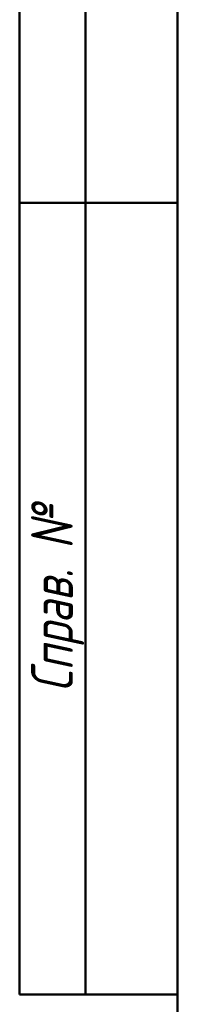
# Model space of a CAD drawing. Header units: millimetres. Extents: x -512 to 1356, y -69 to 356.
# Tile 11 of 21: x 8 to 20, y 171 to 246. Entities that reach past the tile are written whole.
import ezdxf
from ezdxf.enums import TextEntityAlignment as Align

# ---------------------------------------------------------------- set-up
doc = ezdxf.new("R2010")
doc.units = ezdxf.units.MM
for name, color, linetype, lineweight in [('Кромка (ГОСТ)', 7, 'Continuous', 50), ('Обозначение (ГОСТ)', 7, 'Continuous', 25), ('Эскизная геометрия (ГОСТ)', 7, 'Continuous', 50)]:
    doc.layers.add(name, color=color, linetype=linetype, lineweight=lineweight)
doc.styles.get("Standard").update_dxf_attribs({"font": 'GOST Common Italic.ttf'})
doc.styles.add('Альтернативный текст (ГОСТ)', font='txt', dxfattribs={"width": 0.8})

# ---------------------------------------------------------------- blocks, each defined once
blk = doc.blocks.new('ГОСТ - Доп. графы 2')
at = {"layer": 'Эскизная геометрия (ГОСТ)'}
for p, q in [((-12, 0), (-12, 120)), ((-7, 0), (-7, 120)), ((-12, 60), (0, 60)), ((0, 0), (-12, 0))]:
    blk.add_line(p, q, dxfattribs=at)
at = {"layer": 'Обозначение (ГОСТ)', "insert": (-9.104, 29.999), "char_height": 3.17, "width": 59.93572, "attachment_point": 5, "rotation": 90, "style": 'Альтернативный текст (ГОСТ)'}
blk.add_mtext('\\fGOST Common|b0|i1;\\H3.1700;Справ. №', dxfattribs=at)
at = {"layer": 'Обозначение (ГОСТ)', "lineweight": 30, "width": 0.8, "flags": 17}
for tag, p in [('Первичная_применяемость', (-3.651, 90.027)), ('Справочный_номер', (-3.551, 30.017))]:
    blk.add_attdef(tag, text='', height=3.17, rotation=90, dxfattribs=at).set_placement(p, align=Align.MIDDLE_CENTER)
blk = doc.blocks.new('Рамки ГОСТ_ граница 297x210')
at = {"layer": 'Кромка (ГОСТ)'}
blk.add_line((20, 292), (20, 5), dxfattribs=at)

msp = doc.modelspace()

# ---------------------------------------------------------------- block references
for name, p in [('Рамки ГОСТ_ граница 297x210', (0, 0)), ('ГОСТ - Доп. графы 2', (20, 172))]:
    msp.add_blockref(name, p)

doc.saveas('drawing.dxf')
